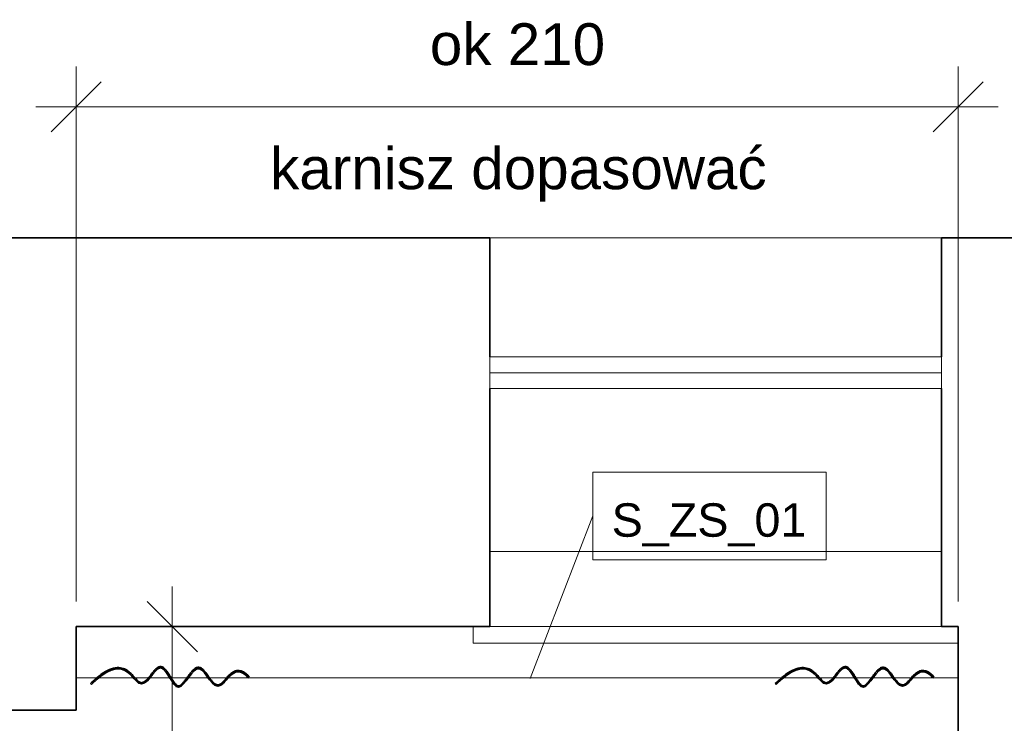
# Model space of a CAD drawing. Header units: centimetres. Extents: x -923 to 131, y 2044 to 2827.
# Tile 12 of 14: x -621 to -385, y 2659 to 2827. Entities that reach past the tile are written whole.
import ezdxf

# ---------------------------------------------------------------- set-up
doc = ezdxf.new("R2010")
doc.units = ezdxf.units.CM
for name, color, linetype, lineweight in [('_Cienkie linie_', 7, 'Continuous', 18), ('Elementy szczegółów', 7, 'Continuous', 18), ('Okna', 7, 'Continuous', 18), ('Okna-1', 253, 'Continuous', 18), ('Okna-2', 250, 'Continuous', 35), ('Oznaczenia wielu kategorii', 50, 'Continuous', 9), ('Oznaczenia wielu kategorii-1', 7, 'Continuous', 9), ('Wymiary', 50, 'Continuous', 9), ('Wymiary-40', 50, 'Continuous', 9), ('Ściany', 7, 'Continuous', 18), ('Ściany-1', 253, 'Continuous', 18), ('Ściany-2', 250, 'Continuous', 35)]:
    doc.layers.add(name, color=color, linetype=linetype, lineweight=lineweight)
doc.styles.add('Arial', font='arial.ttf', dxfattribs={"height": 8})
doc.styles.add('Arial_1', font='arial.ttf', dxfattribs={"height": 10})
doc.dimstyles.new('Przekątna_-_2_5_mm_Arial', dxfattribs={"dimscale": 30.48, "dimtxt": 10.202594, "dimasz": 0.393701, "dimexe": 0.314961, "dimexo": 0.19685, "dimgap": 0.229659, "dimtad": 1, "dimdec": 0, "dimzin": 0, "dimdsep": 46, "dimtxsty": 'Arial_1', "dimblk1": 'OBLIQUE', "dimblk2": 'OBLIQUE', "dimsah": 1, "dimcen": 0.09, "dimdle": 0.314961, "dimazin": 0, "dimtfac": 1, "dimtdec": 4, "dimtix": 1, "dimtmove": 0, "dimatfit": 3, "dimfxl": 1, "dimtvp": 1, "dimtfill": 1, "dimtolj": 1, "dimtzin": 0, "dimarcsym": 2})

# ---------------------------------------------------------------- blocks, each defined once
blk = doc.blocks.new('PApapetttsy1 - PApapetttsy-824193-Rzut_sufitu projektowany')
at = {"layer": 'Okna-1'}
for p, q in [((-508.22, 2682.08), (-508.22, 2700.08)), ((-400.22, 2700.08), (-400.22, 2682.08)), ((-512.22, 2678.08), (-512.22, 2682.08)), ((-512.22, 2682.08), (-508.22, 2682.08)), ((-400.22, 2682.08), (-396.22, 2682.08)), ((-396.22, 2682.08), (-396.22, 2678.08)), ((-396.22, 2678.08), (-512.22, 2678.08))]:
    blk.add_line(p, q, dxfattribs=at)
blk = doc.blocks.new('Zabudowa_szachtu2 - Zabudowa_szachtu-810501-Rzut_sufitu projektowany')
at = {"layer": 'Ściany-2'}
for p, q in [((-634.22, 2662.08), (-634.22, 2682.08)), ((-607.22, 2682.08), (-607.22, 2662.08)), ((-607.22, 2662.08), (-634.22, 2662.08))]:
    blk.add_line(p, q, dxfattribs=at)
blk = doc.blocks.new('JANSEN_AG_Jansen_Janisol_Arte_66_window_2022 - Type 1-822849-Rzut_sufitu projektowany')
at = {"layer": 'Elementy szczegółów'}
for p, q in [((-54, 18.05), (-54, 10.45)), ((54, 18.05), (-54, 18.05)), ((54, 10.45), (54, 18.05)), ((54, 14.25), (-54, 14.25)), ((-54, 10.45), (54, 10.45))]:
    blk.add_line(p, q, dxfattribs=at)
blk = doc.blocks.new('Zasłona2 - Zasłona-857230-Rzut_sufitu projektowany')
at = {"layer": 'Okna-2'}
for p, q in [((-782.74, 2666.24), (-782.96, 2666.45)), ((-745.01, 2668.02), (-745.24, 2667.83))]:
    blk.add_line(p, q, dxfattribs=at)
for points, knots in [([(-745.24, 2667.83), (-748.38, 2671.56), (-752.69, 2661.05), (-757, 2674.89), (-762.13, 2660.79), (-766.01, 2674.98), (-771.1, 2661.01), (-775.18, 2673.8), (-782.74, 2666.24)], [-2.766197, -2.766197, -2.766197, -2.766197, -2.415344, -1.948916, -1.444382, -0.935639, -0.444915, 0, 0, 0, 0]), ([(-782.96, 2666.45), (-782.06, 2667.34), (-780.42, 2668.76), (-778.34, 2669.95), (-776.59, 2670.36), (-775.11, 2670.14), (-773.93, 2669.49), (-773, 2668.62), (-772.36, 2667.87), (-771.91, 2667.36), (-771.61, 2667.04), (-771.33, 2666.81), (-771.09, 2666.69), (-770.86, 2666.65), (-770.63, 2666.66), (-770.4, 2666.74), (-770.06, 2666.92), (-769.61, 2667.29), (-769.07, 2667.89), (-768.53, 2668.57), (-767.99, 2669.26), (-767.55, 2669.76), (-767.18, 2670.1), (-766.9, 2670.3), (-766.61, 2670.45), (-766.28, 2670.52), (-765.95, 2670.48), (-765.65, 2670.36), (-765.38, 2670.17), (-765.04, 2669.86), (-764.65, 2669.37), (-764.2, 2668.68), (-763.76, 2667.95), (-763.32, 2667.24), (-762.89, 2666.61), (-762.54, 2666.22), (-762.28, 2666.01), (-762.1, 2665.92), (-761.97, 2665.89), (-761.88, 2665.89), (-761.78, 2665.91), (-761.63, 2665.96), (-761.36, 2666.13), (-760.97, 2666.49), (-760.48, 2667.09), (-759.97, 2667.79), (-759.44, 2668.52), (-758.91, 2669.21), (-758.35, 2669.8), (-757.86, 2670.16), (-757.43, 2670.32), (-757.14, 2670.35), (-756.91, 2670.32), (-756.68, 2670.25), (-756.41, 2670.12), (-756.12, 2669.88), (-755.74, 2669.51), (-755.29, 2668.94), (-754.74, 2668.17), (-754.2, 2667.41), (-753.64, 2666.74), (-753.18, 2666.35), (-752.84, 2666.18), (-752.59, 2666.11), (-752.35, 2666.12), (-752.09, 2666.19), (-751.8, 2666.37), (-751.47, 2666.68), (-751.11, 2667.06), (-750.6, 2667.65), (-749.9, 2668.45), (-749.09, 2669.13), (-748.35, 2669.48), (-747.74, 2669.61), (-747.09, 2669.55), (-746.19, 2669.19), (-745.49, 2668.6), (-745.01, 2668.02)], [0, 0, 0, 0, 0.052192, 0.104385, 0.156577, 0.20877, 0.260962, 0.313154, 0.365347, 0.391443, 0.417539, 0.443635, 0.469732, 0.495828, 0.521924, 0.54802, 0.574116, 0.626309, 0.678501, 0.730694, 0.782886, 0.835078, 0.861175, 0.887271, 0.913367, 0.939463, 0.965559, 0.991655, 1.017752, 1.043848, 1.09604, 1.148233, 1.200425, 1.252617, 1.30481, 1.357002, 1.383098, 1.409195, 1.435291, 1.448339, 1.461387, 1.487483, 1.513579, 1.565772, 1.617964, 1.670157, 1.722349, 1.774541, 1.826734, 1.878926, 1.905022, 1.931119, 1.944167, 1.957215, 1.983311, 2.009407, 2.035503, 2.087696, 2.139888, 2.192081, 2.244273, 2.296465, 2.322562, 2.348658, 2.374754, 2.40085, 2.426946, 2.453043, 2.479139, 2.505235, 2.557427, 2.60962, 2.635716, 2.661812, 2.687908, 2.714004, 2.766197, 2.766197, 2.766197, 2.766197])]:
    blk.add_open_spline(points, degree=3, knots=knots, dxfattribs=at)
blk = doc.blocks.new('Zasłona3 - Zasłona-857248-Rzut_sufitu projektowany')
at = {"layer": 'Okna-2'}
for p, q in [((-782.74, 2666.24), (-782.96, 2666.45)), ((-745.01, 2668.02), (-745.24, 2667.83))]:
    blk.add_line(p, q, dxfattribs=at)
for points, knots in [([(-745.24, 2667.83), (-748.38, 2671.56), (-752.69, 2661.05), (-757, 2674.89), (-762.13, 2660.79), (-766.01, 2674.98), (-771.1, 2661.01), (-775.18, 2673.8), (-782.74, 2666.24)], [-2.766197, -2.766197, -2.766197, -2.766197, -2.415344, -1.948916, -1.444382, -0.935639, -0.444915, 0, 0, 0, 0]), ([(-782.96, 2666.45), (-782.06, 2667.34), (-780.42, 2668.76), (-778.34, 2669.95), (-776.59, 2670.36), (-775.11, 2670.14), (-773.93, 2669.49), (-773, 2668.62), (-772.36, 2667.87), (-771.91, 2667.36), (-771.61, 2667.04), (-771.33, 2666.81), (-771.09, 2666.69), (-770.86, 2666.65), (-770.63, 2666.66), (-770.4, 2666.74), (-770.06, 2666.92), (-769.61, 2667.29), (-769.07, 2667.89), (-768.53, 2668.57), (-767.99, 2669.26), (-767.55, 2669.76), (-767.18, 2670.1), (-766.9, 2670.3), (-766.61, 2670.45), (-766.28, 2670.52), (-765.95, 2670.48), (-765.65, 2670.36), (-765.38, 2670.17), (-765.04, 2669.86), (-764.65, 2669.37), (-764.2, 2668.68), (-763.76, 2667.95), (-763.32, 2667.24), (-762.89, 2666.61), (-762.54, 2666.22), (-762.28, 2666.01), (-762.1, 2665.92), (-761.97, 2665.89), (-761.88, 2665.89), (-761.78, 2665.91), (-761.63, 2665.96), (-761.36, 2666.13), (-760.97, 2666.49), (-760.48, 2667.09), (-759.97, 2667.79), (-759.44, 2668.52), (-758.91, 2669.21), (-758.35, 2669.8), (-757.86, 2670.16), (-757.43, 2670.32), (-757.14, 2670.35), (-756.91, 2670.32), (-756.68, 2670.25), (-756.41, 2670.12), (-756.12, 2669.88), (-755.74, 2669.51), (-755.29, 2668.94), (-754.74, 2668.17), (-754.2, 2667.41), (-753.64, 2666.74), (-753.18, 2666.35), (-752.84, 2666.18), (-752.59, 2666.11), (-752.35, 2666.12), (-752.09, 2666.19), (-751.8, 2666.37), (-751.47, 2666.68), (-751.11, 2667.06), (-750.6, 2667.65), (-749.9, 2668.45), (-749.09, 2669.13), (-748.35, 2669.48), (-747.74, 2669.61), (-747.09, 2669.55), (-746.19, 2669.19), (-745.49, 2668.6), (-745.01, 2668.02)], [0, 0, 0, 0, 0.052192, 0.104385, 0.156577, 0.20877, 0.260962, 0.313154, 0.365347, 0.391443, 0.417539, 0.443635, 0.469732, 0.495828, 0.521924, 0.54802, 0.574116, 0.626309, 0.678501, 0.730694, 0.782886, 0.835078, 0.861175, 0.887271, 0.913367, 0.939463, 0.965559, 0.991655, 1.017752, 1.043848, 1.09604, 1.148233, 1.200425, 1.252617, 1.30481, 1.357002, 1.383098, 1.409195, 1.435291, 1.448339, 1.461387, 1.487483, 1.513579, 1.565772, 1.617964, 1.670157, 1.722349, 1.774541, 1.826734, 1.878926, 1.905022, 1.931119, 1.944167, 1.957215, 1.983311, 2.009407, 2.035503, 2.087696, 2.139888, 2.192081, 2.244273, 2.296465, 2.322562, 2.348658, 2.374754, 2.40085, 2.426946, 2.453043, 2.479139, 2.505235, 2.557427, 2.60962, 2.635716, 2.661812, 2.687908, 2.714004, 2.766197, 2.766197, 2.766197, 2.766197])]:
    blk.add_open_spline(points, degree=3, knots=knots, dxfattribs=at)
blk = doc.blocks.new('DIMBLOCK3-Rzut_sufitu projektowany')
at = {"layer": 'Wymiary-40'}
for p, q in [((-584.22, 2600.08), (-584.22, 2691.68)), ((-584.22, 2682.08), (-586.7, 2682.08)), ((-584.22, 2682.08), (-574.62, 2682.08)), ((-584.22, 2600.08), (-593.82, 2600.08)), ((-584.22, 2600.08), (-567.82, 2600.08))]:
    blk.add_line(p, q, dxfattribs=at)
at = {"layer": 'Wymiary-40', "color": 250, "lineweight": 35}
for p, q in [((-584.22, 2682.08), (-590.22, 2688.08)), ((-584.22, 2682.08), (-578.22, 2676.08)), ((-584.22, 2600.08), (-590.22, 2606.08)), ((-584.22, 2600.08), (-578.22, 2594.08))]:
    blk.add_line(p, q, dxfattribs=at)
at = {"layer": 'Wymiary-40', "color": 0, "insert": (-604.2, 2633.39), "char_height": 10, "width": 18.4588, "attachment_point": 1, "rotation": 90, "line_spacing_factor": 0.941778, "style": 'Arial_1', "bg_fill": 3, "box_fill_scale": 1.25, "bg_fill_color": 256, "bg_fill_true_color": 13158600, "bg_fill_transparency": 0}
blk.add_mtext('82', dxfattribs=at)
blk = doc.blocks.new('_Oblique')
at = {"color": 0, "linetype": 'ByBlock', "lineweight": -2}
blk.add_line((-0.5, -0.5), (0.5, 0.5), dxfattribs=at)
blk = doc.blocks.new('DIMBLOCK20-Rzut_sufitu projektowany')
at = {"layer": 'Wymiary-40'}
for p, q in [((-607.22, 2806.47), (-607.22, 2816.07)), ((-396.22, 2806.47), (-396.22, 2816.07)), ((-616.82, 2806.47), (-386.62, 2806.47)), ((-607.22, 2806.47), (-607.22, 2688.08)), ((-396.22, 2806.47), (-396.22, 2688.08))]:
    blk.add_line(p, q, dxfattribs=at)
at = {"layer": 'Wymiary-40', "color": 250, "lineweight": 35}
for p, q in [((-607.22, 2806.47), (-601.22, 2812.47)), ((-396.22, 2806.47), (-390.22, 2812.47)), ((-607.22, 2806.47), (-613.22, 2800.47)), ((-396.22, 2806.47), (-402.22, 2800.47))]:
    blk.add_line(p, q, dxfattribs=at)
at = {"layer": 'Wymiary-40', "color": 0, "char_height": 10, "attachment_point": 1, "line_spacing_factor": 0.941778, "style": 'Arial_1', "bg_fill": 3, "box_fill_scale": 1.25, "bg_fill_color": 256, "bg_fill_true_color": 13158600, "bg_fill_transparency": 0}
for s, insert, width in [('ok 210', (-522.6, 2826.45), 50.1026), ('karnisz dopasować', (-560.82, 2796.75), 141.8318)]:
    blk.add_mtext(s, dxfattribs=dict(at, insert=insert, width=width))

msp = doc.modelspace()

# ---------------------------------------------------------------- linework, layer by layer
at = {"layer": '_Cienkie linie_'}
msp.add_line((-396.22, 2669.83), (-607.22, 2669.83), dxfattribs=at)
at = {"layer": 'Oznaczenia wielu kategorii'}
msp.add_line((-498.6, 2669.7), (-483.63, 2708.55), dxfattribs=at)
at = {"layer": 'Oznaczenia wielu kategorii', "flags": 128}
msp.add_lwpolyline([(-483.63, 2719.03), (-427.75, 2719.03), (-427.75, 2698.07), (-483.63, 2698.07)], close=True, dxfattribs=at)
at = {"layer": 'Ściany'}
msp.add_line((-508.22, 2682.08), (-400.22, 2682.08), dxfattribs=at)
at = {"layer": 'Ściany-1'}
for p, q in [((-400.22, 2775.08), (-508.22, 2775.08)), ((-508.22, 2739.03), (-508.22, 2746.63)), ((-400.22, 2746.63), (-400.22, 2739.03)), ((-508.22, 2700.08), (-400.22, 2700.08))]:
    msp.add_line(p, q, dxfattribs=at)
at = {"layer": 'Ściany-2'}
for p, q in [((-664.22, 2775.08), (-508.22, 2775.08)), ((-508.22, 2775.08), (-508.22, 2746.63)), ((-400.22, 2775.08), (-244.22, 2775.08)), ((-400.22, 2746.63), (-400.22, 2775.08)), ((-508.22, 2739.03), (-508.22, 2682.08)), ((-400.22, 2682.08), (-400.22, 2739.03)), ((-508.22, 2682.08), (-607.22, 2682.08)), ((-396.22, 2682.08), (-400.22, 2682.08)), ((-396.22, 2346.08), (-396.22, 2682.08))]:
    msp.add_line(p, q, dxfattribs=at)

# ---------------------------------------------------------------- block references
at = {"layer": 'Elementy szczegółów'}
msp.add_blockref('JANSEN_AG_Jansen_Janisol_Arte_66_window_2022 - Type 1-822849-Rzut_sufitu projektowany', (-454.22, 2728.58), dxfattribs=at)
at = {"layer": 'Okna'}
for name, p in [('Zasłona2 - Zasłona-857230-Rzut_sufitu projektowany', (179.2, 2)), ('Zasłona3 - Zasłona-857248-Rzut_sufitu projektowany', (343, 2))]:
    msp.add_blockref(name, p, dxfattribs=at)
at = {"layer": 'Okna-1'}
msp.add_blockref('PApapetttsy1 - PApapetttsy-824193-Rzut_sufitu projektowany', (0, 0), dxfattribs=at)
at = {"layer": 'Ściany'}
msp.add_blockref('Zabudowa_szachtu2 - Zabudowa_szachtu-810501-Rzut_sufitu projektowany', (0, 0), dxfattribs=at)

# ---------------------------------------------------------------- texts
at = {"layer": 'Oznaczenia wielu kategorii-1', "insert": (-455.81, 2706.43), "char_height": 8, "width": 47.88, "attachment_point": 5, "line_spacing_factor": 0.936439, "style": 'Arial'}
msp.add_mtext('\\pxqc,t5,10,15,20,25,30,35,40,45,50,55,60,65,70,75,80,85,90,95,100,105,110,115,120,125,130,135,140,145,150,155,160;{S_ZS_01}', dxfattribs=at)

# ---------------------------------------------------------------- next in the draw order: dimensions: what is measured, and where the dimension line sits
at = {"layer": 'Wymiary'}
dim = msp.add_linear_dim(base=(-584.22, 2682.08), p1=(-561.82, 2600.08), p2=(-592.7, 2682.08), angle=90, dimstyle='Przekątna_-_2_5_mm_Arial', override={"dimpost": '<>', "dimfxl": 87.621709}, dxfattribs=at)
dim.commit()
dim.dimension.update_dxf_attribs({"geometry": 'DIMBLOCK3-Rzut_sufitu projektowany', "text_midpoint": (-596.32, 2641.08)})

# ---------------------------------------------------------------- next in the draw order: dimensions: what is measured, and where the dimension line sits
dim = msp.add_linear_dim(base=(-396.22, 2806.47), p1=(-607.22, 2682.08), p2=(-396.22, 2682.08), text='ok 210\\Xkarnisz dopasować', dimstyle='Przekątna_-_2_5_mm_Arial', override={"dimpost": '<>', "dimfxl": 211}, dxfattribs=at)
dim.commit()
dim.dimension.update_dxf_attribs({"geometry": 'DIMBLOCK20-Rzut_sufitu projektowany', "text_midpoint": (-501.72, 2806.47)})

doc.saveas('drawing.dxf')
